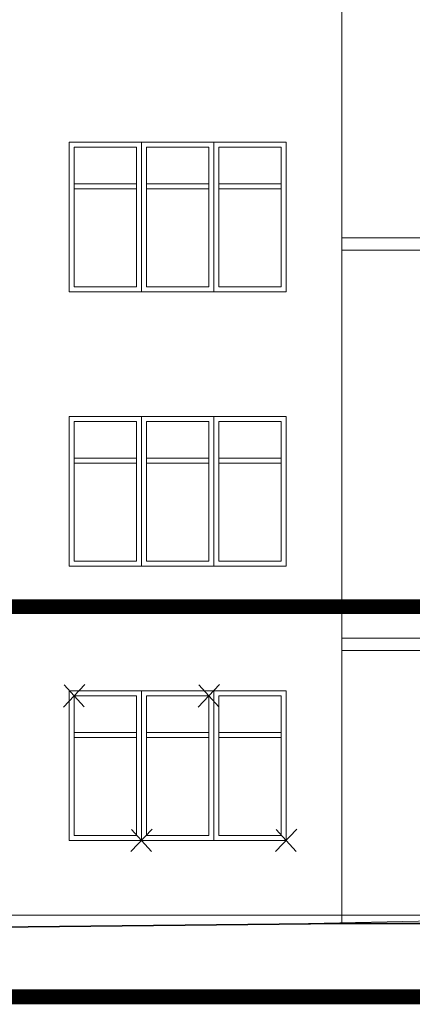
# Model space of a CAD drawing. Header units: millimetres. Extents: x 14577 to 21277, y 19393 to 25333.
# Tile 13 of 19: x 17762 to 18234, y 22814 to 23999. Entities that reach past the tile are written whole.
import ezdxf

# ---------------------------------------------------------------- set-up
doc = ezdxf.new("R2010")
doc.units = ezdxf.units.MM
doc.linetypes.add('ACAD_ISO02W100', pattern=[15, 12, -3])
doc.linetypes.add('DASHED2', pattern=[0.375, 0.25, -0.125])
for name, color, linetype, lineweight in [('DEMONTARZE', 86, 'Continuous', 18), ('SQ_PROJ.Ściany', 7, 'Continuous', 35), ('SQ_TECHNOLOGIA', 251, 'Continuous', 9), ('SQ_Wyburzenia', 94, 'Continuous', 18), ('SQ_ZAKRES_OPRACOWANIA', 7, 'ACAD_ISO02W100', 20)]:
    doc.layers.add(name, color=color, linetype=linetype, lineweight=lineweight)
doc.layers.add('SQ_ELEWACJE', color=7, linetype='Continuous', lineweight=5, true_color=0x3b3b3b)

# ---------------------------------------------------------------- blocks, each defined once
blk = doc.blocks.new('OKNA 180X162 ELEWACJA')
at = {"layer": 'SQ_ELEWACJE'}
for p, q in [((72876, 7634.9), (72876, 7466.9)), ((72882, 7640.9), (72882, 7460.9)), ((72888, 7634.9), (72888, 7466.9)), ((72963, 7634.9), (72963, 7466.9)), ((72969, 7640.9), (72969, 7460.9)), ((72975, 7634.9), (72975, 7466.9)), ((72801, 7590.9), (72876, 7590.9)), ((72801, 7584.9), (72876, 7584.9)), ((72888, 7590.9), (72963, 7590.9)), ((72888, 7584.9), (72963, 7584.9)), ((72975, 7590.9), (73050, 7590.9)), ((72975, 7584.9), (73050, 7584.9))]:
    blk.add_line(p, q, dxfattribs=at)
blk.add_lwpolyline([(72795, 7640.9), (73056, 7640.9), (73056, 7460.9), (72795, 7460.9)], close=True, dxfattribs=at)
for points in [[(72876, 7466.9), (72801, 7466.9), (72801, 7634.9), (72876, 7634.9)], [(72888, 7634.9), (72963, 7634.9)], [(72975, 7634.9), (73050, 7634.9), (73050, 7466.9), (72975, 7466.9)], [(72963, 7466.9), (72888, 7466.9)]]:
    blk.add_lwpolyline(points, dxfattribs=at)

msp = doc.modelspace()

# ---------------------------------------------------------------- linework, layer by layer
at = {"layer": 'DEMONTARZE', "color": 240, "true_color": 0xed1f24}
for p, q in [((17814.5, 23172.1), (17840.2, 23199.2)), ((17976.5, 23172.1), (18002.2, 23199.2)), ((17815.4, 23198.7), (17839.3, 23172.2)), ((17977.4, 23198.7), (18001.3, 23172.2)), ((17895.5, 22998.1), (17921.2, 23025.2)), ((17896.4, 23024.7), (17920.3, 22998.2)), ((18069.5, 22998.1), (18095.2, 23025.2)), ((18070.4, 23024.7), (18094.3, 22998.2))]:
    msp.add_line(p, q, dxfattribs=at)
at = {"layer": 'SQ_ELEWACJE'}
for p, q in [((18149.3, 22911.6), (18149.3, 24711.6)), ((19669.3, 23736.8), (18149.3, 23736.8)), ((19669.3, 23721.8), (18149.3, 23721.8)), ((19669.3, 23255), (18149.3, 23255)), ((19669.3, 23240), (18149.3, 23240)), ((18149.3, 22921.6), (19669.3, 22921.6))]:
    msp.add_line(p, q, dxfattribs=at)
at = {"layer": 'SQ_PROJ.Ściany'}
for p, q in [((18149.3, 22911.6), (15476.8, 22884.6)), ((18149.4, 22911.6), (19669.3, 22911.6))]:
    msp.add_line(p, q, dxfattribs=at)
at = {"layer": 'SQ_TECHNOLOGIA'}
for p, q in [((18149.3, 23255), (18149.3, 22911.6)), ((18149.3, 22921.6), (15476.8, 22921.6))]:
    msp.add_line(p, q, dxfattribs=at)
at = {"layer": 'SQ_Wyburzenia'}
for p, q in [((17908.4, 23191.6), (17908.4, 23011.6)), ((17995.4, 23191.6), (17995.4, 23011.6)), ((17902.4, 23185.6), (17902.4, 23017.6)), ((17914.4, 23185.6), (17914.4, 23017.6)), ((17989.4, 23185.6), (17989.4, 23017.6)), ((18001.4, 23185.6), (18001.4, 23017.6)), ((17827.4, 23141.6), (17902.4, 23141.6)), ((17914.4, 23141.6), (17989.4, 23141.6)), ((18001.4, 23141.6), (18076.4, 23141.6)), ((17827.4, 23135.6), (17902.4, 23135.6)), ((17914.4, 23135.6), (17989.4, 23135.6)), ((18001.4, 23135.6), (18076.4, 23135.6)), ((18568.3, 22921.6), (18109, 22911.6))]:
    msp.add_line(p, q, dxfattribs=at)
msp.add_lwpolyline([(17821.4, 23191.6), (18082.4, 23191.6), (18082.4, 23011.6), (17821.4, 23011.6)], close=True, dxfattribs=at)
for points in [[(17902.4, 23017.6), (17827.4, 23017.6), (17827.4, 23185.6), (17902.4, 23185.6)], [(17914.4, 23185.6), (17989.4, 23185.6)], [(18001.4, 23185.6), (18076.4, 23185.6), (18076.4, 23017.6), (18001.4, 23017.6)], [(17989.4, 23017.6), (17914.4, 23017.6)]]:
    msp.add_lwpolyline(points, dxfattribs=at)
at = {"layer": 'SQ_ZAKRES_OPRACOWANIA', "color": 251, "linetype": 'DASHED2', "ltscale": 100, "true_color": 0x636466, "const_width": 18}
msp.add_lwpolyline([(15284.7, 23292.9), (20457.6, 23292.9), (20457.6, 22823.4), (15284.7, 22823.4)], close=True, dxfattribs=at)

# ---------------------------------------------------------------- block references
at = {"layer": 'SQ_ELEWACJE'}
for p in [(-54973.7, 16210.8), (-54973.7, 15880.8)]:
    msp.add_blockref('OKNA 180X162 ELEWACJA', p, dxfattribs=at)

doc.saveas('drawing.dxf')
